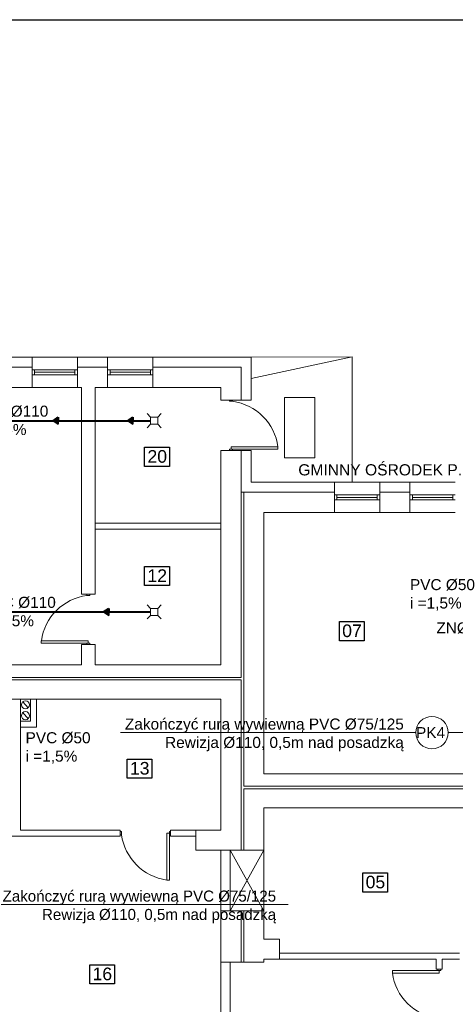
# Model space of a CAD drawing. Extents: x 280060 to 689961, y 120405 to 160329.
# Tile 51 of 85: x 657944 to 658809, y 158376 to 160329. Entities that reach past the tile are written whole.
import ezdxf

# ---------------------------------------------------------------- set-up
doc = ezdxf.new("R2010")
doc.units = 0
doc.header["$MEASUREMENT"] = 0
for name, color, linetype, lineweight in [('KAM-pro Biała Zarys', 7, 'CONTINUOUS', 9), ('KAM-pro Linia K.S Wewnętrznej', 36, 'CONTINUOUS', 40), ('KAM-pro Opis K.S. Wewnętrzny', 16, 'CONTINUOUS', 13), ('KAM-pro Opis Sanitarny', 7, 'CONTINUOUS', 18), ('KAM-pro Podkład Sanitarny', 253, 'CONTINUOUS', 25)]:
    doc.layers.add(name, color=color, linetype=linetype, lineweight=lineweight)
doc.styles.add('ARIAL', font='arial.ttf')
doc.styles.add('damian', font='arial.ttf')

msp = doc.modelspace()

# ---------------------------------------------------------------- hatches: boundary and pattern name
at = {"layer": 'KAM-pro Linia K.S Wewnętrznej', "ltscale": 0.1, "true_color": 0x804000}
for points in [[(658010.6, 159533.5), (658020.9, 159526.5), (658020.9, 159533.5), (658020.9, 159540.4)], [(658158.8, 159533.5), (658169.2, 159526.5), (658169.2, 159533.5), (658169.2, 159540.4)], [(658110.8, 159154.3), (658121.1, 159147.4), (658121.1, 159154.3), (658121.1, 159161.3)]]:
    msp.add_hatch(color=36, dxfattribs=at).paths.add_polyline_path(points)

# ---------------------------------------------------------------- linework, layer by layer
at = {"layer": 'KAM-pro Biała Zarys', "lineweight": 25}
for points in [[(655816.5, 160328.8), (662116.5, 160328.8), (662116.5, 157358.8), (655816.5, 157358.8)], [(658192.4, 159480.9), (658241.6, 159480.9), (658241.6, 159442.8), (658192.4, 159442.8)], [(658192.4, 159244.5), (658241.6, 159244.5), (658241.6, 159206.5), (658192.4, 159206.5)], [(658578.8, 159135.1), (658628, 159135.1), (658628, 159097.1), (658578.8, 159097.1)], [(658157.6, 158862.4), (658206.8, 158862.4), (658206.8, 158824.4), (658157.6, 158824.4)], [(658625.4, 158636.7), (658674.5, 158636.7), (658674.5, 158598.7), (658625.4, 158598.7)], [(658083.4, 158454.5), (658132.6, 158454.5), (658132.6, 158416.5), (658083.4, 158416.5)]]:
    msp.add_lwpolyline(points, close=True, dxfattribs=at)
at = {"layer": 'KAM-pro Linia K.S Wewnętrznej', "color": 36, "ltscale": 0.1, "true_color": 0x804000}
for p, q in [((657667.4, 159533.5), (658204.3, 159533.5)), ((658010.6, 159533.5), (658020.9, 159540.4)), ((658010.6, 159533.5), (658020.9, 159526.5)), ((658020.9, 159540.4), (658020.9, 159533.5)), ((658020.9, 159526.5), (658020.9, 159533.5)), ((658158.8, 159533.5), (658169.2, 159540.4)), ((658158.8, 159533.5), (658169.2, 159526.5)), ((658169.2, 159540.4), (658169.2, 159533.5)), ((658169.2, 159526.5), (658169.2, 159533.5)), ((657667.4, 159154.3), (658204.3, 159154.3)), ((658110.8, 159154.3), (658121.1, 159161.3)), ((658110.8, 159154.3), (658121.1, 159147.4)), ((658121.1, 159161.3), (658121.1, 159154.3)), ((658121.1, 159147.4), (658121.1, 159154.3))]:
    msp.add_line(p, q, dxfattribs=at)
at = {"layer": 'KAM-pro Opis K.S. Wewnętrzny', "color": 32}
for p, q in [((658730.4, 158914.8), (658144.8, 158914.8)), ((658955.9, 158914.8), (658794.8, 158914.8)), ((658477, 158573.6), (657891.4, 158573.6))]:
    msp.add_line(p, q, dxfattribs=at)
msp.add_circle((658762.6, 158914.8), 32.2, dxfattribs=at)
at = {"layer": 'KAM-pro Podkład Sanitarny', "lineweight": 20, "ltscale": 13}
for p, q in [((658403.9, 159659.4), (658603.9, 159660)), ((658603.9, 159660), (658403.9, 159616.9)), ((658603.9, 159660), (658603.9, 159411.4)), ((657908.9, 159659.4), (657968.9, 159659.4)), ((657968.9, 159659.4), (657968.9, 159599.4)), ((657968.9, 159659.4), (658058.9, 159659.4)), ((658058.9, 159659.4), (658118.9, 159659.4)), ((658058.9, 159659.4), (658058.9, 159599.4)), ((658118.9, 159659.4), (658118.9, 159599.4)), ((658118.9, 159659.4), (658208.9, 159659.4)), ((658208.9, 159659.4), (658403.9, 159659.4)), ((658208.9, 159659.4), (658208.9, 159599.4)), ((658403.9, 159659.4), (658403.9, 159574.4)), ((657908.9, 159639.4), (657968.9, 159639.4)), ((657968.9, 159634.4), (658058.9, 159634.4)), ((657968.9, 159624.4), (658058.9, 159624.4)), ((657968.9, 159624.4), (657973.9, 159624.4)), ((657973.9, 159624.4), (657973.9, 159634.4)), ((657973.9, 159629.4), (658053.9, 159629.4)), ((658053.9, 159624.4), (658053.9, 159634.4)), ((658058.9, 159639.4), (658118.9, 159639.4)), ((658118.9, 159634.4), (658208.9, 159634.4)), ((658118.9, 159624.4), (658208.9, 159624.4)), ((658118.9, 159624.4), (658123.9, 159624.4)), ((658123.9, 159624.4), (658123.9, 159634.4)), ((658123.9, 159629.4), (658203.9, 159629.4)), ((658203.9, 159624.4), (658203.9, 159634.4)), ((658208.9, 159639.4), (658383.9, 159639.4)), ((658383.9, 159639.4), (658383.9, 159574.4)), ((657908.9, 159599.4), (657968.9, 159599.4)), ((657968.9, 159599.4), (658058.9, 159599.4)), ((658058.9, 159599.4), (658066.9, 159599.4)), ((658066.9, 159599.4), (658066.9, 159189.4)), ((658093.9, 159599.4), (658118.9, 159599.4)), ((658093.9, 159599.4), (658093.9, 159189.4)), ((658118.9, 159599.4), (658208.9, 159599.4)), ((658208.9, 159599.4), (658343.9, 159599.4)), ((658343.9, 159599.4), (658343.9, 159574.4)), ((658343.9, 159599.4), (658343.9, 159574.4)), ((658343.9, 159574.4), (658403.9, 159574.4)), ((658360.9, 159571.9), (658360.9, 159574.4)), ((658363.9, 159571.9), (658360.9, 159571.9)), ((658363.9, 159571.9), (658366.9, 159571.9)), ((658366.9, 159571.9), (658366.9, 159574.4)), ((658469.8, 159459.5), (658469.8, 159579.5)), ((658469.8, 159579.5), (658529.8, 159579.5)), ((658529.8, 159579.5), (658529.8, 159459.5)), ((658197.3, 159547.4), (658204.3, 159540.4)), ((658225.3, 159547.4), (658218.3, 159540.4)), ((658197.3, 159519.4), (658204.3, 159526.4)), ((658218.3, 159540.4), (658204.3, 159540.4)), ((658204.3, 159540.4), (658204.3, 159526.4)), ((658204.3, 159526.4), (658218.3, 159526.4)), ((658218.3, 159526.4), (658218.3, 159540.4)), ((658225.3, 159519.4), (658218.3, 159526.4)), ((658343.9, 159474.4), (658343.9, 159049.4)), ((658343.9, 159474.4), (658403.9, 159474.4)), ((658363.9, 159476.9), (658360.9, 159476.9)), ((658360.9, 159476.9), (658360.9, 159474.4)), ((658366.9, 159474.4), (658360.9, 159474.4)), ((658363.9, 159476.9), (658363.9, 159481.9)), ((658456.9, 159481.9), (658363.9, 159481.9)), ((658363.9, 159476.9), (658366.9, 159476.9)), ((658366.9, 159476.9), (658366.9, 159474.4)), ((658366.9, 159476.9), (658456.9, 159476.9)), ((658383.9, 159474.4), (658383.9, 159024.4)), ((658403.9, 159474.4), (658403.9, 159411.4)), ((658456.9, 159476.9), (658456.9, 159481.9)), ((658529.8, 159459.5), (658469.8, 159459.5)), ((658568.9, 159411.4), (658403.9, 159411.4)), ((658403.9, 159411.4), (658568.9, 159411.4)), ((658403.9, 159411.4), (658568.9, 159411.4)), ((658568.9, 159411.4), (658568.9, 159351.4)), ((658568.9, 159411.4), (658658.9, 159411.4)), ((658718.9, 159411.4), (658658.9, 159411.4)), ((658658.9, 159411.4), (658718.9, 159411.4)), ((658658.9, 159411.4), (658658.9, 159351.4)), ((658718.9, 159411.4), (658718.9, 159351.4)), ((658718.9, 159411.4), (658808.9, 159411.4)), ((658388.9, 159391.4), (658383.9, 159391.4)), ((658388.9, 159391.4), (658388.9, 158808.4)), ((658568.9, 159391.4), (658388.9, 159391.4)), ((658388.9, 159391.4), (658568.9, 159391.4)), ((658568.9, 159386.4), (658658.9, 159386.4)), ((658573.9, 159376.4), (658573.9, 159386.4)), ((658653.9, 159376.4), (658653.9, 159386.4)), ((658718.9, 159391.4), (658658.9, 159391.4)), ((658658.9, 159391.4), (658718.9, 159391.4)), ((658718.9, 159386.4), (658808.9, 159386.4)), ((658723.9, 159376.4), (658723.9, 159386.4)), ((658803.9, 159376.4), (658803.9, 159386.4)), ((658568.9, 159376.4), (658658.9, 159376.4)), ((658568.9, 159376.4), (658573.9, 159376.4)), ((658573.9, 159381.4), (658653.9, 159381.4)), ((658718.9, 159376.4), (658808.9, 159376.4)), ((658718.9, 159376.4), (658723.9, 159376.4)), ((658723.9, 159381.4), (658803.9, 159381.4)), ((658428.9, 159351.4), (658428.9, 159086.4)), ((658568.9, 159351.4), (658428.9, 159351.4)), ((658428.9, 159351.4), (658568.9, 159351.4)), ((658428.9, 159351.4), (658568.9, 159351.4)), ((658428.9, 159351.4), (658488.9, 159351.4)), ((658568.9, 159351.4), (658658.9, 159351.4)), ((658718.9, 159351.4), (658658.9, 159351.4)), ((658658.9, 159351.4), (658718.9, 159351.4)), ((658658.9, 159351.4), (658718.9, 159351.4)), ((658718.9, 159351.4), (658808.9, 159351.4)), ((658093.9, 159330.4), (658343.9, 159330.4)), ((658093.9, 159189.4), (658093.9, 159318.4)), ((658093.9, 159318.4), (658343.9, 159318.4)), ((658066.9, 159189.4), (658093.9, 159189.4)), ((658077.4, 159186.9), (658077.4, 159189.4)), ((658080.4, 159186.9), (658077.4, 159186.9)), ((658080.4, 159186.9), (658083.4, 159186.9)), ((658083.4, 159186.9), (658083.4, 159189.4)), ((658197.3, 159168.3), (658204.3, 159161.3)), ((658218.3, 159161.3), (658204.3, 159161.3)), ((658204.3, 159161.3), (658204.3, 159147.3)), ((658225.3, 159168.3), (658218.3, 159161.3)), ((658218.3, 159147.3), (658218.3, 159161.3)), ((658197.3, 159140.3), (658204.3, 159147.3)), ((658204.3, 159147.3), (658218.3, 159147.3)), ((658225.3, 159140.3), (658218.3, 159147.3)), ((657987.4, 159091.9), (657987.4, 159096.9)), ((657987.4, 159096.9), (658080.4, 159096.9)), ((658080.4, 159091.9), (658080.4, 159096.9)), ((658077.4, 159091.9), (657987.4, 159091.9)), ((658066.9, 159089.4), (658066.9, 159049.4)), ((658066.9, 159049.4), (658066.9, 159089.4)), ((658066.9, 159089.4), (658093.9, 159089.4)), ((658080.4, 159091.9), (658077.4, 159091.9)), ((658077.4, 159091.9), (658077.4, 159089.4)), ((658077.4, 159089.4), (658083.4, 159089.4)), ((658080.4, 159091.9), (658083.4, 159091.9)), ((658083.4, 159091.9), (658083.4, 159089.4)), ((658093.9, 159089.4), (658093.9, 159049.4)), ((658093.9, 159049.4), (658093.9, 159089.4)), ((658428.9, 159086.4), (658428.9, 158833.4)), ((657776.9, 159049.4), (658066.9, 159049.4)), ((658093.9, 159049.4), (658343.9, 159049.4)), ((657776.9, 159024.4), (658383.9, 159024.4)), ((657776.9, 159019.4), (658383.9, 159019.4)), ((658383.9, 159019.4), (658383.9, 158681.4)), ((657776.9, 158981.4), (658343.9, 158981.4)), ((657945.9, 158721.4), (657945.9, 158981.4)), ((657945.9, 158981.4), (657965.9, 158981.4)), ((657965.9, 158981.4), (657965.9, 158937.4)), ((657965.9, 158981.4), (657965.9, 158937.4)), ((657977.9, 158925.4), (657977.9, 158981.4)), ((658343.9, 158981.4), (658343.9, 158721.4)), ((657961.4, 158964.2), (657950.4, 158975.8)), ((657965.9, 158937.4), (657945.9, 158937.4)), ((657965.9, 158937.4), (657945.9, 158937.4)), ((657961.4, 158942.6), (657950.4, 158954.2)), ((657945.9, 158925.4), (657977.9, 158925.4)), ((658898.9, 158833.4), (658428.9, 158833.4)), ((658488.9, 158833.4), (658428.9, 158833.4)), ((658930.9, 158808.4), (658388.9, 158808.4)), ((658388.9, 158803.4), (658388.9, 158681.4)), ((658930.9, 158803.4), (658388.9, 158803.4)), ((658428.9, 158765.4), (658428.9, 158681.4)), ((658930.9, 158765.4), (658428.9, 158765.4)), ((658428.9, 158765.4), (658936.9, 158765.4)), ((657873.9, 158709.4), (658143.9, 158709.4)), ((657945.9, 158721.4), (658143.9, 158721.4)), ((658143.9, 158721.4), (658143.9, 158709.4)), ((658146.4, 158718.4), (658143.9, 158718.4)), ((658146.4, 158712.4), (658143.9, 158712.4)), ((658146.4, 158715.4), (658146.4, 158718.4)), ((658146.4, 158715.4), (658146.4, 158712.4)), ((658241.4, 158715.4), (658236.4, 158715.4)), ((658236.4, 158622.4), (658236.4, 158715.4)), ((658241.4, 158715.4), (658241.4, 158718.4)), ((658241.4, 158718.4), (658243.9, 158718.4)), ((658241.4, 158715.4), (658241.4, 158712.4)), ((658241.4, 158712.4), (658243.9, 158712.4)), ((658241.4, 158712.4), (658241.4, 158622.4)), ((658243.9, 158721.4), (658293.9, 158721.4)), ((658283.9, 158721.4), (658243.9, 158721.4)), ((658243.9, 158721.4), (658243.9, 158709.4)), ((658243.9, 158712.4), (658243.9, 158718.4)), ((658243.9, 158709.4), (658293.9, 158709.4)), ((658343.9, 158721.4), (658283.9, 158721.4)), ((658293.9, 158721.4), (658343.9, 158721.4)), ((658293.9, 158681.4), (658293.9, 158721.4)), ((658293.9, 158681.4), (658343.9, 158681.4)), ((658293.9, 158681.4), (658343.9, 158681.4)), ((658428.9, 158681.4), (658343.9, 158681.4)), ((658343.9, 158681.4), (658343.9, 158561.4)), ((658361.9, 158681.4), (658361.9, 158561.4)), ((658361.9, 158561.4), (658428.9, 158681.4)), ((658361.9, 158681.4), (658428.9, 158561.4)), ((658428.9, 158681.4), (658428.9, 158561.4)), ((658241.4, 158622.4), (658236.4, 158622.4)), ((658343.9, 158561.4), (658343.9, 158459.4)), ((658428.9, 158561.4), (658343.9, 158561.4)), ((658383.9, 158561.4), (658383.9, 158459.4)), ((658388.9, 158561.4), (658388.9, 158459.4)), ((658428.9, 158561.4), (658428.9, 158505.4)), ((658459.9, 158505.4), (658428.9, 158505.4)), ((658428.9, 158505.4), (658459.9, 158505.4)), ((658459.9, 158505.4), (658459.9, 158465.4)), ((658816.9, 158477.4), (658459.9, 158477.4)), ((658428.9, 158459.4), (658343.9, 158459.4)), ((658343.9, 158459.4), (658343.9, 158159.4)), ((658361.9, 158459.4), (658361.9, 158159.4)), ((658428.9, 158465.4), (658428.9, 158459.4)), ((658459.9, 158465.4), (658428.9, 158465.4)), ((658770.9, 158465.4), (658459.9, 158465.4)), ((658770.9, 158445.4), (658770.9, 158465.4)), ((658770.9, 158465.4), (658770.9, 158445.4)), ((658782.9, 158445.4), (658782.9, 158465.4)), ((658816.9, 158465.4), (658782.9, 158465.4)), ((658773.9, 158442.9), (658683.9, 158442.9)), ((658683.9, 158442.9), (658683.9, 158437.9)), ((658683.9, 158437.9), (658776.9, 158437.9)), ((658770.9, 158445.4), (658782.9, 158445.4)), ((658773.9, 158442.9), (658773.9, 158445.4)), ((658773.9, 158445.4), (658779.9, 158445.4)), ((658776.9, 158442.9), (658773.9, 158442.9)), ((658776.9, 158442.9), (658776.9, 158437.9)), ((658776.9, 158442.9), (658779.9, 158442.9)), ((658779.9, 158442.9), (658779.9, 158445.4))]:
    msp.add_line(p, q, dxfattribs=at)
for points in [[(658343.9, 158681.4), (658361.9, 158681.4), (658361.9, 158561.4), (658343.9, 158561.4), (658343.9, 158681.4)], [(658343.9, 158459.4), (658361.9, 158459.4), (658361.9, 158159.4), (658343.9, 158159.4), (658343.9, 158459.4)], [(658343.9, 158459.4), (658361.9, 158459.4), (658361.9, 158159.4), (658343.9, 158159.4), (658343.9, 158459.4)]]:
    msp.add_lwpolyline(points, dxfattribs=at)
for centre in [(657955.9, 158970), (657955.9, 158948.4)]:
    msp.add_circle(centre, 8, dxfattribs=at)
for centre, start, end in [((658352.3, 159467.3), 7.942, 82.058), ((658092, 159082.3), 97.942, 172.058), ((658251, 158727), 187.942, 262.058), ((658788.5, 158452.5), 187.942, 262.058)]:
    msp.add_arc(centre, 105.6, start, end, dxfattribs=at)

# ---------------------------------------------------------------- texts
at = {"layer": 'KAM-pro Biała Zarys', "lineweight": 25, "char_height": 25, "width": 31.17, "attachment_point": 1, "style": 'ARIAL'}
for s, insert in [('20', (658198, 159475.1)), ('12', (658198, 159238.7)), ('07', (658584.4, 159129.3)), ('13', (658163.2, 158856.6)), ('05', (658630.9, 158631)), ('16', (658089, 158448.8))]:
    msp.add_mtext(s, dxfattribs=dict(at, insert=insert))
at = {"layer": 'KAM-pro Opis K.S. Wewnętrzny', "color": 32, "char_height": 21.87, "style": 'ARIAL'}
for s, insert, width, attachment_point in [('PVC %%C110\\Pi =1,5%', (657855.3, 159532.1), 145.755, 4), ('PVC %%C50\\Pi =1,5%', (658718.8, 159188.1), 145.755, 4), ('PVC %%C110\\Pi =1,5%', (657870.1, 159152.9), 145.755, 4), ('ZN%%C50', (658771.3, 159122.2), 95.217, 4), ('Zakończyć rurą wywiewną PVC %%C75/125\\PRewizja %%C110, 0,5m nad posadzką', (658706.7, 158910.3), 564.975, 6), ('PK4', (658788.6, 158914.8), 57.094, 6), ('PVC %%C50\\Pi =1,5%', (657956.1, 158884.4), 145.755, 4), ('Zakończyć rurą wywiewną PVC %%C75/125\\PRewizja %%C110, 0,5m nad posadzką', (658453.3, 158569.1), 564.975, 6)]:
    msp.add_mtext(s, dxfattribs=dict(at, insert=insert, width=width, attachment_point=attachment_point))
at = {"layer": 'KAM-pro Opis Sanitarny', "lineweight": 25, "insert": (658497.3, 159447.1), "char_height": 22.159, "width": 426.226, "attachment_point": 1, "rotation": 360, "style": 'damian'}
msp.add_mtext('GMINNY OŚRODEK P.S.', dxfattribs=at)

doc.saveas('drawing.dxf')
